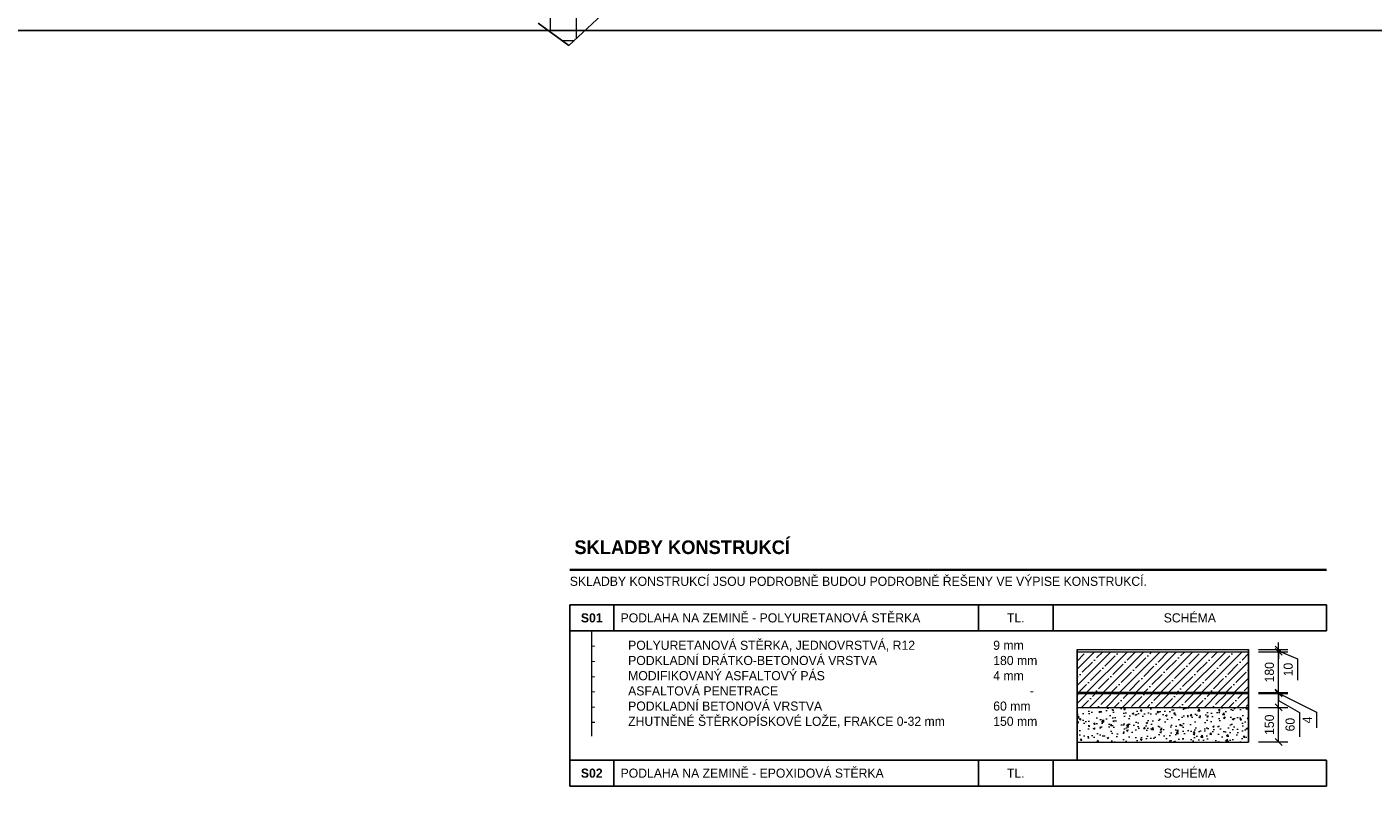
# Model space of a CAD drawing. Header units: millimetres. Extents: x -291499 to 405099, y -171163 to 417446.
# Tile 73 of 256: x 6572 to 21321, y 15028 to 23352. Entities that reach past the tile are written whole.
import ezdxf
from ezdxf import colors
from ezdxf.entities.mleader import LeaderData, LeaderLine
from ezdxf.math import Vec2, Vec3

# ---------------------------------------------------------------- set-up
doc = ezdxf.new("R2010")
doc.units = ezdxf.units.MM
doc.header["$LTSCALE"] = 12
doc.header["$PDMODE"] = 35
doc.header["$PDSIZE"] = -4
doc.linetypes.add('Vrchní', pattern=[3.96875, 2.38125, -1.5875])
for name, color, linetype, lineweight in [('koty', 6, 'Continuous', 9), ('NS_tenka', 10, 'Continuous', 9), ('srafy', 6, 'Continuous', 9), ('tenka', 6, 'Continuous', 9), ('text', 6, 'Continuous', 9), ('velmi_tlusta', 4, 'Continuous', 35)]:
    doc.layers.add(name, color=color, linetype=linetype, lineweight=lineweight)
doc.layers.add('netisk', color=30, linetype='Continuous', plot=False)
doc.styles.add('laplan', font='txt', dxfattribs={"height": 2})
doc.styles.add('laplan N', font='txt')
doc.dimstyles.new('laplan', dxfattribs={"dimscale": 0, "dimtxt": 2, "dimasz": 1.5, "dimexe": 2, "dimexo": 0, "dimgap": 1, "dimtad": 1, "dimdec": 0, "dimrnd": 5, "dimzin": 1, "dimtxsty": 'laplan', "dimblk": 'OBLIQUE', "dimcen": 2, "dimclrd": 256, "dimclre": 256, "dimclrt": 256, "dimadec": 0, "dimazin": 0, "dimtfac": 1, "dimtdec": 0, "dimtmove": 1, "dimatfit": 2, "dimfxl": 6.5, "dimfxlon": 1, "dimtfill": 1, "dimlwd": 13, "dimlwe": -1, "dimarcsym": 0})

# ---------------------------------------------------------------- blocks, each defined once
blk = doc.blocks.new('*T658')
at = {"layer": 'text', "color": 0, "lineweight": -2, "transparency": 16777216}
for p, q in [((0, 0), (8290, 0)), ((0, 0), (0, -283)), ((482, 0), (482, -283)), ((4477, 0), (4477, -283)), ((5297, 0), (5297, -283)), ((8290, 0), (8290, -283)), ((0, -283), (8290, -283))]:
    blk.add_line(p, q, dxfattribs=at)
at = {"layer": 'text', "lineweight": 5, "transparency": 16777216, "char_height": 100, "style": 'laplan N'}
for s, insert, width, attachment_point in [('{\\fMaison Neue|b1|i0|c238|p34;S01}', (241, -142), 331.98, 5), ('PODLAHA NA ZEMINĚ - POLYURETANOVÁ STĚRKA', (557, -142), 3844.77, 4), ('TL.', (4887, -142), 670.22, 5), ('SCHÉMA', (6794, -142), 2843.1, 5)]:
    blk.add_mtext(s, dxfattribs=dict(at, insert=insert, width=width, attachment_point=attachment_point))
blk = doc.blocks.new('_OBLIQUE')
at = {"color": 0, "linetype": 'ByBlock'}
blk.add_line((-0.5, -0.5), (0.5, 0.5), dxfattribs=at)
blk = doc.blocks.new('*D671')
at = {"layer": 'Defpoints', "color": 0, "transparency": 16777216}
for p in [(20066, 15891), (20286, 15891), (20066, 15512)]:
    blk.add_point(p, dxfattribs=at)
at = {"layer": 'koty', "transparency": 16777216}
for p, q in [((20066, 15891), (20386, 15891)), ((20066, 15512), (20386, 15512))]:
    blk.add_line(p, q, dxfattribs=at)
at = {"layer": 'koty', "lineweight": 13, "transparency": 16777216}
blk.add_line((20286, 15512), (20286, 15891), dxfattribs=at)
at = {"layer": 'koty', "lineweight": 13, "transparency": 16777216, "xscale": 75, "yscale": 75, "zscale": 75}
for p, rotation in [((20286, 15891), 90), ((20286, 15512), 270)]:
    blk.add_blockref('_OBLIQUE', p, dxfattribs=dict(at, rotation=rotation))
at = {"layer": 'koty', "transparency": 16777216, "insert": (20185, 15701), "char_height": 100, "attachment_point": 5, "rotation": 90, "style": 'laplan', "bg_fill": 3, "box_fill_scale": 1.1, "bg_fill_color": 256, "bg_fill_true_color": 13158600, "bg_fill_transparency": 0}
blk.add_mtext('150', dxfattribs=at)
blk = doc.blocks.new('*D672')
at = {"layer": 'Defpoints', "color": 0, "transparency": 16777216}
for p in [(20066, 16043), (20286, 16043), (20066, 15891)]:
    blk.add_point(p, dxfattribs=at)
at = {"layer": 'koty', "transparency": 16777216}
for p, q in [((20066, 16043), (20386, 16043)), ((20066, 15891), (20386, 15891))]:
    blk.add_line(p, q, dxfattribs=at)
at = {"layer": 'koty', "lineweight": 13, "transparency": 16777216}
for p, q in [((20286, 15891), (20286, 16043)), ((20286, 15967), (20513, 15835)), ((20513, 15835), (20513, 15568))]:
    blk.add_line(p, q, dxfattribs=at)
at = {"layer": 'koty', "lineweight": 13, "transparency": 16777216, "xscale": 75, "yscale": 75, "zscale": 75}
for p, rotation in [((20286, 16043), 90), ((20286, 15891), 270)]:
    blk.add_blockref('_OBLIQUE', p, dxfattribs=dict(at, rotation=rotation))
at = {"layer": 'koty', "transparency": 16777216, "insert": (20412, 15702), "char_height": 100, "attachment_point": 5, "rotation": 90, "style": 'laplan', "bg_fill": 3, "box_fill_scale": 1.1, "bg_fill_color": 256, "bg_fill_true_color": 13158600, "bg_fill_transparency": 0}
blk.add_mtext('60', dxfattribs=at)
blk = doc.blocks.new('*D673')
at = {"layer": 'Defpoints', "color": 0, "transparency": 16777216}
for p in [(20066, 16053), (20066, 16043), (20286, 16053)]:
    blk.add_point(p, dxfattribs=at)
at = {"layer": 'koty', "lineweight": 13, "transparency": 16777216}
for p, q in [((20286, 16053), (20286, 16128)), ((20286, 16043), (20286, 16053)), ((20286, 16043), (20286, 16053)), ((20286, 16048), (20700, 15840)), ((20286, 16043), (20286, 15968)), ((20700, 15840), (20700, 15666))]:
    blk.add_line(p, q, dxfattribs=at)
at = {"layer": 'koty', "transparency": 16777216}
for p, q in [((20066, 16053), (20386, 16053)), ((20066, 16043), (20386, 16043))]:
    blk.add_line(p, q, dxfattribs=at)
at = {"layer": 'koty', "lineweight": 13, "transparency": 16777216, "xscale": 75, "yscale": 75, "zscale": 75}
for p, rotation in [((20286, 16053), 270), ((20286, 16043), 90)]:
    blk.add_blockref('_OBLIQUE', p, dxfattribs=dict(at, rotation=rotation))
at = {"layer": 'koty', "transparency": 16777216, "insert": (20600, 15753), "char_height": 100, "attachment_point": 5, "rotation": 90, "style": 'laplan', "bg_fill": 3, "box_fill_scale": 1.1, "bg_fill_color": 256, "bg_fill_true_color": 13158600, "bg_fill_transparency": 0}
blk.add_mtext('4', dxfattribs=at)
blk = doc.blocks.new('*D674')
at = {"layer": 'Defpoints', "color": 0, "transparency": 16777216}
for p in [(20066, 16500), (20286, 16500), (20066, 16053)]:
    blk.add_point(p, dxfattribs=at)
at = {"layer": 'koty', "transparency": 16777216}
for p, q in [((20066, 16500), (20386, 16500)), ((20066, 16053), (20386, 16053))]:
    blk.add_line(p, q, dxfattribs=at)
at = {"layer": 'koty', "lineweight": 13, "transparency": 16777216}
blk.add_line((20286, 16053), (20286, 16500), dxfattribs=at)
at = {"layer": 'koty', "lineweight": 13, "transparency": 16777216, "xscale": 75, "yscale": 75, "zscale": 75}
for p, rotation in [((20286, 16500), 90), ((20286, 16053), 270)]:
    blk.add_blockref('_OBLIQUE', p, dxfattribs=dict(at, rotation=rotation))
at = {"layer": 'koty', "transparency": 16777216, "insert": (20185, 16277), "char_height": 100, "attachment_point": 5, "rotation": 90, "style": 'laplan', "bg_fill": 3, "box_fill_scale": 1.1, "bg_fill_color": 256, "bg_fill_true_color": 13158600, "bg_fill_transparency": 0}
blk.add_mtext('180', dxfattribs=at)
blk = doc.blocks.new('*D675')
at = {"layer": 'Defpoints', "color": 0, "transparency": 16777216}
for p in [(20066, 16526), (20286, 16526), (20066, 16500)]:
    blk.add_point(p, dxfattribs=at)
at = {"layer": 'koty', "transparency": 16777216}
for p, q in [((20066, 16526), (20386, 16526)), ((20066, 16500), (20386, 16500))]:
    blk.add_line(p, q, dxfattribs=at)
at = {"layer": 'koty', "lineweight": 13, "transparency": 16777216}
for p, q in [((20286, 16526), (20286, 16601)), ((20286, 16500), (20286, 16526)), ((20286, 16500), (20286, 16526)), ((20286, 16513), (20492, 16423)), ((20286, 16500), (20286, 16425)), ((20492, 16423), (20492, 16189))]:
    blk.add_line(p, q, dxfattribs=at)
at = {"layer": 'koty', "lineweight": 13, "transparency": 16777216, "xscale": 75, "yscale": 75, "zscale": 75}
for p, rotation in [((20286, 16526), 270), ((20286, 16500), 90)]:
    blk.add_blockref('_OBLIQUE', p, dxfattribs=dict(at, rotation=rotation))
at = {"layer": 'koty', "transparency": 16777216, "insert": (20391, 16306), "char_height": 100, "attachment_point": 5, "rotation": 90, "style": 'laplan', "bg_fill": 3, "box_fill_scale": 1.1, "bg_fill_color": 256, "bg_fill_true_color": 13158600, "bg_fill_transparency": 0}
blk.add_mtext('10', dxfattribs=at)
blk = doc.blocks.new('*T977')
at = {"layer": 'text', "color": 0, "lineweight": -2, "transparency": 16777216}
for p, q in [((0, 0), (8290, 0)), ((0, 0), (0, -283)), ((482, 0), (482, -283)), ((4477, 0), (4477, -283)), ((5297, 0), (5297, -283)), ((8290, 0), (8290, -283)), ((0, -283), (8290, -283))]:
    blk.add_line(p, q, dxfattribs=at)
at = {"layer": 'text', "lineweight": 5, "transparency": 16777216, "char_height": 100, "style": 'laplan N'}
for s, insert, width, attachment_point in [('{\\fMaison Neue|b1|i0|c238|p34;S02}', (241, -142), 331.98, 5), ('PODLAHA NA ZEMINĚ - EPOXIDOVÁ STĚRKA', (557, -142), 3844.77, 4), ('TL.', (4887, -142), 670.22, 5), ('SCHÉMA', (6794, -142), 2843.1, 5)]:
    blk.add_mtext(s, dxfattribs=dict(at, insert=insert, width=width, attachment_point=attachment_point))
blk = doc.blocks.new('_DotSmall')
at = {"color": 0, "linetype": 'ByBlock', "const_width": 0.5}
blk.add_lwpolyline([(-0.0625, 0, 1), (0.0625, 0, 1)], format="xyb", close=True, dxfattribs=at)

msp = doc.modelspace()

# ---------------------------------------------------------------- hatches: boundary and pattern name
at = {"layer": 'koty'}
h = msp.add_hatch(dxfattribs=at)
h.set_pattern_fill('ANSI37', color=8, scale=90, angle=45)
h.set_pattern_definition([(90, (26024.67, 35204.9), (-285.75, 0), []), (180, (26024.67, 35204.9), (-6e-14, -285.75), [])])
h.paths.add_polyline_path([(26076.5, 39398.8, 0.1016084), (25470.2, 40280.5), (25437.8, 35975.6), (23845.8, 34465.6, 0.0380555), (24391.1, 34283.5), (25374.1, 35204.9), (26024.7, 35204.9), (26024.7, 35813), (26027.6, 36005.4), (25970.2, 36005.7)])
h.paths.add_polyline_path([(24391.1, 34283.5, -0.0380555), (23845.8, 34465.6), (18629.2, 29517.3), (19306, 29517.3)])
h.paths.add_polyline_path([(19306, 29517.3), (18629.2, 29517.3), (15677.3, 26717.2), (16318.6, 26717.2)])
h.paths.add_polyline_path([(16318.6, 26717.2), (15677.3, 26717.2), (12172, 23392.2), (12510.3, 23147.7)])
edge = h.paths.add_edge_path()
edge.add_line((26095, 40500.9), (25471.9, 40500.9))
edge.add_line((25471.9, 40500.9), (25470.2, 40280.5))
edge.add_arc((23626.3, 38363.3), 2660, 22.90929, 46.11657, ccw=False)
edge.add_line((26076.5, 39398.8), (26080.2, 39517.6))
edge.add_line((26080.2, 39517.6), (26095, 40500.9))
at = {"layer": 'srafy', "transparency": 33554610}
h = msp.add_hatch(dxfattribs=at)
h.set_pattern_fill('ANSI35', color=1, scale=20)
h.set_pattern_definition([(45, (110114.28, 28241.64), (-89.80256, 89.80256), []), (45, (110204.08, 28241.64), (-89.80256, 89.80256), [158.75, -31.75, 0, -31.75])])
h.paths.add_polyline_path([(19955.9, 16043.1), (19955.9, 16500.5), (18077.8, 16500.5), (18077.8, 16043.1)])
h = msp.add_hatch(dxfattribs=at)
h.set_pattern_fill('ANSI35', color=1, scale=20)
h.set_pattern_definition([(45, (110114.28, 28404.27), (-89.80256, 89.80256), []), (45, (110204.08, 28404.27), (-89.80256, 89.80256), [158.75, -31.75, 0, -31.75])])
h.paths.add_polyline_path([(19955.9, 15890.6), (19955.9, 16043.1), (18077.8, 16043.1), (18077.8, 15890.6)])
h = msp.add_hatch(dxfattribs=at)
h.set_pattern_fill('AR-CONC', color=1)
h.set_pattern_definition([(50, (18077.8, 15724.26), (182.185, -15.939), [19.05, -209.55]), (355, (18077.8, 15724.26), (-35.243, 191.057), [15.24, -167.64]), (100.451, (18092.98, 15722.93), (146.941, 175.118), [16.19, -178.09]), (46.184, (18077.8, 15775.06), (271.08, -42.042), [28.575, -314.325]), (96.636, (18100.4, 15771.55), (237.404, 247.426), [24.285, -267.136]), (351.184, (18077.8, 15775.06), (237.404, 247.426), [22.86, -251.46]), (21, (18103.2, 15762.36), (151.614, -102.265), [19.05, -209.55]), (326, (18103.2, 15762.36), (61.802, 184.188), [15.24, -167.64]), (71.451, (18115.83, 15753.83), (213.416, 81.923), [16.19, -178.09]), (37.5, (18077.8, 15724.256), (3.0886, 84.555), [0, -165.608, 0, -170.18, 0, -168.275]), (7.5, (18077.8, 15724.26), (66.8197, 100.1806), [0, -97.028, 0, -161.798, 0, -64.135]), (327.5, (18021.16, 15724.256), (135.5906, -5.7287), [0, -63.5, 0, -198.12, 0, -262.89]), (317.5, (17995.76, 15724.26), (148.129, 25.4265), [0, -82.55, 0, -131.572, 0, -186.69])])
h.paths.add_polyline_path([(18077.8, 15890.6), (18077.8, 15511.5), (19955.9, 15511.5), (19955.9, 15890.6)])

# ---------------------------------------------------------------- linework, layer by layer
at = {"layer": 'netisk'}
for p, q in [((12172, 23392.2), (12510.3, 23147.7)), ((12518.8, 16730.8), (12518.8, 15311.5)), ((18077.8, 16525.9), (18077.8, 15511.5)), ((19955.9, 16525.9), (19955.9, 15511.5)), ((18077.8, 15511.5), (18077.8, 15311.5))]:
    msp.add_line(p, q, dxfattribs=at)
msp.add_lwpolyline([(-22987.6, 77605.6), (75342, 77605.6), (75342, 23312), (-22987.6, 23312)], close=True, dxfattribs=at)
at = {"layer": 'NS_tenka'}
for p, q in [((18077.8, 16525.9), (19955.9, 16525.9)), ((18077.8, 16500.5), (19955.9, 16500.5)), ((18077.8, 16043.1), (19955.9, 16043.1)), ((18077.8, 15890.6), (19955.9, 15890.6)), ((18077.8, 15511.5), (19955.9, 15511.5))]:
    msp.add_line(p, q, dxfattribs=at)
at = {"layer": 'tenka'}
for p, q in [((25374.1, 35204.9), (12510.3, 23147.7)), ((12759.1, 16730.8), (12759.1, 15574))]:
    msp.add_line(p, q, dxfattribs=at)
at = {"layer": 'tenka', "color": 1, "linetype": 'Vrchní', "ltscale": 4, "const_width": 20}
msp.add_lwpolyline([(18077.8, 16053.2), (19955.9, 16053.2)], dxfattribs=at)
at = {"layer": 'velmi_tlusta'}
msp.add_line((12518.8, 17398), (20808.9, 17398), dxfattribs=at)

# ---------------------------------------------------------------- block references
for name, p in [('*T658', (12518.8, 17014.1)), ('*T977', (12518.8, 15311.5))]:
    msp.add_blockref(name, p)

# ---------------------------------------------------------------- texts
at = {"layer": 'text', "attachment_point": 1, "style": 'laplan N'}
for s, width, heights, insert, char_height in [('{\\fMaison Neue|b1|i0|c238|p34;SKLADBY KONSTRUKCÍ}', 5545.815, [0], (12569.7, 17722.2), 150), ('SKLADBY KONSTRUKCÍ JSOU PODROBNĚ BUDOU PODROBNĚ ŘEŠENY VE VÝPISE KONSTRUKCÍ.^I^I', 9753.764, [780.7], (12519.5, 17323.7), 100), ('-^IPOLYURETANOVÁ STĚRKA, JEDNOVRSTVÁ, R12^I^I^I9 mm\\P-^IPODKLADNÍ DRÁTKO-BETONOVÁ VRSTVA^I^I^I^I180 mm\\P-^IMODIFIKOVANÝ ASFALTOVÝ PÁS ^I^I^I^I^I4 mm\\P-^IASFALTOVÁ PENETRACE^I^I^I^I^I^I^I-\\P-^IPODKLADNÍ BETONOVÁ VRSTVA^I^I^I^I^I60 mm\\P-^IZHUTNĚNÉ ŠTĚRKOPÍSKOVÉ LOŽE, FRAKCE 0-32 mm^I^I150 mm', 5035.913, [0], (12758.9, 16622.2), 100)]:
    msp.add_mtext_dynamic_manual_height_columns(s, width=width, gutter_width=500, heights=heights, dxfattribs=dict(at, insert=insert, char_height=char_height))

# ---------------------------------------------------------------- dimensions: what is measured, and where the dimension line sits
at = {"layer": 'koty'}
dim = msp.add_linear_dim(base=(20285.6, 15890.6), p1=(20065.7, 15511.5), p2=(20065.7, 15890.6), angle=90, text='150', dimstyle='laplan', dxfattribs=at)
dim.commit()
dim.dimension.update_dxf_attribs({"geometry": '*D671', "text_midpoint": (20184.6, 15701.1)})

# ---------------------------------------------------------------- next in the draw order: dimensions: what is measured, and where the dimension line sits
dim = msp.add_linear_dim(base=(20285.6, 16043.1), p1=(20065.7, 15890.6), p2=(20065.7, 16043.1), angle=90, text='60', dimstyle='laplan', dxfattribs=at)
dim.commit()
dim.dimension.update_dxf_attribs({"geometry": '*D672', "text_midpoint": (20512.6, 15785.5), "dimtype": 160})

# ---------------------------------------------------------------- next in the draw order: dimensions: what is measured, and where the dimension line sits
dim = msp.add_linear_dim(base=(20285.6, 16053.3), p1=(20065.7, 16043.1), p2=(20065.7, 16053.3), angle=90, text='4', dimstyle='laplan', dxfattribs=at)
dim.commit()
dim.dimension.update_dxf_attribs({"geometry": '*D673', "text_midpoint": (20700.5, 15789.9), "dimtype": 160})

# ---------------------------------------------------------------- next in the draw order: dimensions: what is measured, and where the dimension line sits
dim = msp.add_linear_dim(base=(20285.6, 16500.5), p1=(20065.7, 16053.3), p2=(20065.7, 16500.5), angle=90, text='180', dimstyle='laplan', dxfattribs=at)
dim.commit()
dim.dimension.update_dxf_attribs({"geometry": '*D674', "text_midpoint": (20184.5, 16276.9)})

# ---------------------------------------------------------------- next in the draw order: dimensions: what is measured, and where the dimension line sits
dim = msp.add_linear_dim(base=(20285.6, 16525.9), p1=(20065.7, 16500.5), p2=(20065.7, 16525.9), angle=90, text='10', dimstyle='laplan', dxfattribs=at)
dim.commit()
dim.dimension.update_dxf_attribs({"geometry": '*D675', "text_midpoint": (20491.7, 16373.1), "dimtype": 160})

# ---------------------------------------------------------------- next in the draw order: linework, layer by layer
at = {"layer": 'netisk'}
msp.add_lwpolyline([(-22987.6, 23312), (38819.3, 23312), (38819.3, -30981.6), (-22987.6, -30981.6)], close=True, dxfattribs=at)

# ---------------------------------------------------------------- next in the draw order: texts
at = {"layer": 'text', "insert": (-36617, 62974), "char_height": 100, "attachment_point": 1, "style": 'laplan N'}
msp.add_mtext_dynamic_manual_height_columns('\\A1;\\pi-700,l800,t800;{\\fNoto Sans|b0|i0|c238|p34;POZN.1:^IV ČÁSTI PRO MYTÍ/SANACE BUDE ČÁST PRO ČIŠTĚNÍ OBLOŽENA PANELY SE ZVÝŠENOU CHEMICKOU ODOLNOSTÍ VZHLEDEM K VÝSKYTU SOLÍ.\\PPOZN.2:^I}TEXTOVÁ ČÁST JE NEDÍLNOU SOUČÁSTÍ PROJEKTOVÉ DOKUMENTACE. PŘI PROJEKTOVÁNÍ DALŠÍCH STUPŇŮ, STEJNĚ JAKO PŘI \\P\\pi0,t400,800;PLÁNOVÁNÍ PRACÍ NA STAVBĚ JE NUTNÉ BRÁT NA ZŘETEL NEJEN VÝKRESOVOU, ALE TAKÉ TEXTOVOU ČÁST\\P\\pi-700,t800;{\\fNoto Sans|b0|i0|c238|p34;POZN.4:^IVEŠKERÉ POUŽITÉ MATERIÁLY MUSÍ BÝT V SOULADU S D.1.3 POŽÁRNĚ BEZPEČNOSTNÍ ŘEŠENÍM STAVBY.\\PPOZN.5:^I}PŘED ZAPOČETÍM REALIZACE A V PRŮBĚHU REALIZACE BUDOU PŘED ZAPOČETÍM DALŠÍ UCELENÉ ČÁSTI OVĚŘENY VŠECHNY \\P\\pi0,t400,800;NEZBYTNÉ KÓTY, VŠECHNY ROZDÍLY OPROTI PROJEKTOVÉ DOKUMENTACI, KTERÉ BUDOU PŘI STAVBĚ ZJIŠTĚNY, BUDOU \\PNEPRODLENĚ SDĚLENY PROJEKTANTOVI. PROJEKTANT NA ZÁKLADĚ ZJIŠTĚNÝCH SKUTEČNOSTÍ UVÁŽÍ PŘÍPADNÉ ZMĚNY PROJEKTU. \\PNA ZÁKLADĚ ZJIŠTĚNÝCH ROZMĚRŮ DODAVATEL UPRAVÍ ROZMĚRY JEDNOTLIVÝCH PRVKŮ NEBO KONSTRUKCÍ NAVAZUJÍCÍCH.\\P\\pi-700,t800;POZN.6:^IVEŠKERÉ ROZMĚRY KONSTRUKCÍ A SCHÉMAT VÝROBKŮ JSOU UVEDENY VE SKLADEBNÝCH ROZMĚRECH. PŘED   VÝROBOU VÝROBKŮ PSV JE NUTNÉ ZAMĚŘIT KONSTRUKCE, DO KTERÝCH SE TYTO VÝROBKY OSAZUJÍ.\\PPOZN.7:^IROZMĚRY UVEDENÉ V PROJEKTU INTERIÉRU VYCHÁZEJÍ Z ROZMĚRŮ DANÝCH STAVEBNÍM PROJEKTEM. VZHLEDEM K MOŽNÝM ODCHYLKÁM VÝROBY, ZAMĚŘENÍ A K ROZDÍLU SVĚTLÝCH A KOORDINAČNÍCH ROZMĚRŮ, MUSÍ DODAVATEL VYCHÁZET ZE SKUTEČNÝCH ROZMĚRŮ A SKUTEČNÉHO STAVU, KTERÝ SI OVĚŘÍ PŘED REALIZACÍ NA VÝSTAVBĚ. VEŠKERÉ ROZMĚRY KONSTRUKCÍ A SCHÉMAT VÝROBKŮ JSOU UVEDENY VE SKLADEBNÝCH ROZMĚRECH. PŘED VÝROBOU VÝROBKU PSV JE NUTNÉ ZAMĚŘIT KONSTRUKCE, DO KTERÝCH SE TYTO VÝROBKY OSAZUJÍ.\\PPOZN.8:^IDODAVATEL ZPRACUJE NA VEŠKERÉ DODÁVANÉ PRVKY VÝROBNÍ DOKUMENTACI A URČÍ PRACOVNÍ POSTUPY ZAPRACOVÁNÍ VÝROBKŮ A MATERIÁLŮ PÍSEMNOU FORMOU. V PŘÍPADĚ ÚPRAVY PROJEKČNÍHO ŘEŠENÍ BUDE TOTO DOLOŽENO KOMPLETNÍ DOKUMENTACÍ. U TYPOVÝCH PRVKŮ LZE POVAŽOVAT ZA DOKUMENTACI TECHNICKÉ LISTY KONKRÉTNÍHO VÝROBKU.\\PPOZN.9:^IVÝROBNÍ DOKUMENTACE BUDE PŘED ZAHÁJENÍM REALIZACE ODSOUHLASENA PROJEKTANTEM I INVESTOREM.\\PPOZN.10:^IPRVKY DODANÉ BEZ PÍSEMNĚ ODSOUHLASENÉ DOKUMENTACE NELZE POVAŽOVAT ZA ODSOUHLASENÉ, A V PŘÍPADĚ, ŽE INVESTOR NEBO AUTOR PROJEKTOVÉ DOKUMENTACE SEZNÁ, ŽE JSOU V ROZPORU SE ZÁMĚREM UVEDENÝM V DOKUMENTACI, NEBUDOU PŘEVZATY.\\PPOZN.11:^IPROJEKTANT PŘI NÁVRHU, VÝPOČTU A VYPRACOVÁNÍ PROJEKTOVÉ DOKUMENTACE PŘEDPOKLÁDAL, ŽE STAVBA BUDE PROVÁDĚNA DLE PLATNÝCH NOREM ČSN. NEDODRŽENÍM PLATNÝCH NOREM PŘI PROVÁDĚNÍ ZNAMENÁ, ŽE STAVBA NENÍ PROVÁDĚNA V SOULADU S TOUTO DOKUMENTACÍ. PŘI NEDODRŽENÍ VŠECH PLATNÝCH NOREM, PROJEKTANT NEBERE ZA TAKTO ZHOTOVENOU STAVBU ZÁRUKU.\\PPOZN.12:^IU POHLEDOVÝCH PRVKŮ, AŤ UŽ V INTERIÉRU NEBO EXTERIÉRU STAVBY, KDE NENÍ POVRCHOVÁ ÚPRAVA DOSTATEČNĚ SPECIFIKOVÁNA, NELZE DODAT PRVEK DLE VOLBY DODAVATELE, ALE PRVEK SCHVÁLENÝ ARCHITEKTEM A INVESTOREM.\\PPOZN.13:^IV TÉTO DOKUMENTACI UVEDENÉ OZNAČENÍ DODÁVEK A MATERIÁLŮ SLOUŽÍ POUZE K URČENÍ NEJNIŽŠÍCH STANDARDŮ KVALITY DÍLA, DODÁVKY ČI MATERIÁLU.\\PPOZN.14:^IVEŠKERÉ VÝROBKY A MATERIÁLY ZABUDOVANÉ DODAVATELEM DO STAVBY MUSÍ BÝT I. JAKOSTI, COŽ BUDE DOKLADOVÁNO SPOLEČNĚ S CERTIFIKÁTY A PROHLÁŠENÍMI O SHODĚ DOLOŽENO V PŘEDSTIHU PŘED JEJICH ZBUDOVÁNÍM. \\PPOZN.15:^IZHOTOVITEL JE POVINEN VŠECHNY VÝROBKY PŘED JEJICH ZABUDOVÁNÍM DO STAVBY PŘEDLOŽIT K ODSOUHLASENÍ AD A TDI (PŘEDLOŽIT VZORKY), PŘEDEVŠÍM PAK VZORKY VŠECH DLAŽEB, OBKLADŮ, PODLAHOVÝCH KRYTIN, PODHLEDŮ, KOVÁNÍ, ZAŘIZOVACÍCH PŘEDMĚTŮ, SVÍTIDEL, TECHNOLOGIÍ A DALŠÍCH VYBRANÝCH KONSTRUKCÍ ČI MATERIÁLŮ KE SCHVÁLENÍ ZÁSTUPCI TDI A AD PŘED VLASTNÍM POUŽITÍM. DEFINITIVNÍ ODSOUHLASENÍ PAK PROVEDE TECHNICKÝ DOZOR INVESTORA PÍSEMNĚ. \\PPOZN.16:^IJAKÉKOLI ZMĚNY NEBO ÚPRAVY TECHNICKÉHO ŘEŠENÍ JE NUTNO PROJEDNAT S PROJEKTANTEM (PROFESNÍM), HLAVNÍM INŽENÝREM A TECHNICKÝM DOZOREM PŘED ZAPOČETÍM PRACÍ.\\PPOZN.17:^IVEŠKERÉ UVEDENÉ HODNOTY KONKRETIZOVANÉ TÍMTO PROJEKTEM A UVEDENÝMI NORMAMI A PŘEDPISY JSOU PRO DODAVATELE ZÁVAZNÉ, VYJADŘUJÍCÍ MINIMÁLNÍ POŽADOVANÝ STANDARD. PŘED PROVÁDĚNÍM KAŽDÉ Z PRACÍ BUDE PŘEDLOŽEN PÍSEMNĚ ZPRACOVANÝ TECHNOLOGICKÝ POSTUP KE KONTROLE TDI.\\PPOZN.18:^ISTAVBU PODLE TÉTO PROJEKTOVÉ DOKUMENTACE MUSÍ PROVÁDĚT ODBORNÁ FIRMA K TOMU ZE ZÁKONA ZPŮSOBILÁ PODLE PLATNÝCH NOREM ČSN EN A DALŠÍCH ZÁVAZNÝCH PŘEDPISŮ.\\PPOZN.19:^IDODAVATEL BUDE POSTUPOVAT V SOULADU S TECHNOLOGICKÝMI POKYNY VÝROBCŮ DODANÝCH MATERIÁLŮ A VÝROBKŮ. TAKTO MUSÍ BÝT POSTUPOVÁNO VE VŠECH ČÁSTECH PROCESU DODÁVKY, VČETNĚ SKLADOVÁNÍ MATERIÁLŮ, JEJICH FORMOVÁNÍ OPRACOVÁNÍ, SPOJOVÁNÍ, MONTÁŽE A PŘÍPADNÉHO PRIMÁRNÍHO ŠETŘENÍ.\\PPOZN.20:^IMUSÍ BÝT DODRŽENY VEŠKERÉ PODMÍNKY STANOVENÉ STAVEBNÍM POVOLENÍM, VYJÁDŘENÍMI VEŠKERÝCH ORGÁNŮ STÁTNÍ SPRÁVY A PRÁVNICKÝCH OSOB', width=9500.539, gutter_width=500, heights=[12071.8], dxfattribs=at)

# ---------------------------------------------------------------- next in the draw order: leaders
at = {"layer": 'text'}
ml = msp.add_multileader_mtext('Standard', dxfattribs=at)
ml.set_content('BETONOVÁ ZÁKLADOVÁ KONSTRUKCE PRO UMÍSTĚNÍ VZT JEDNOTKY', color=256, style='laplan')
ml.set_leader_properties()
ml.set_arrow_properties(name='DOTSMALL')
ml.build(insert=Vec2(0, 0))
ml.multileader.update_dxf_attribs({"dogleg_length": 2, "arrow_head_size": 150, "scale": 50})
ctx = ml.context
ctx.base_point, ctx.scale, ctx.char_height, ctx.arrow_head_size, ctx.landing_gap_size, ctx.plane_origin, ctx.plane_x_axis, ctx.plane_y_axis = Vec3(20876.7, 34435.7), 50, 100, 150, 100, Vec3(21238.2, 37577.5), Vec3(0, 1), Vec3(-1, 0)
ctx.text_align_type = 2
notes = []
notes.append((ctx, [(0, (1, 1, 0), (20876.7, 37172), (0, -1), 100, [(0, [(20020, 37666.2)], 0, [])])]))
ctx.mtext.insert, ctx.mtext.text_direction, ctx.mtext.rotation, ctx.mtext.width, ctx.mtext.alignment, ctx.mtext.flow_direction = Vec3(20825.6, 36972), Vec3(0, 1), 1.5707963, 2604.111, 3, 5
for ctx, leaders in notes:
    for number, flags, end, landing, length, lines in leaders:
        leader = LeaderData()
        leader.index, (leader.has_last_leader_line, leader.has_dogleg_vector, leader.attachment_direction) = number, flags
        leader.last_leader_point, leader.dogleg_vector, leader.dogleg_length = Vec3(end), Vec3(landing), length
        for number, points, colour, breaks in lines:
            line = LeaderLine()
            line.index, line.vertices, line.color, line.breaks = number, Vec3.list(points), colors.encode_raw_color(colour), breaks
            leader.lines.append(line)
        ctx.leaders.append(leader)

doc.saveas('drawing.dxf')
